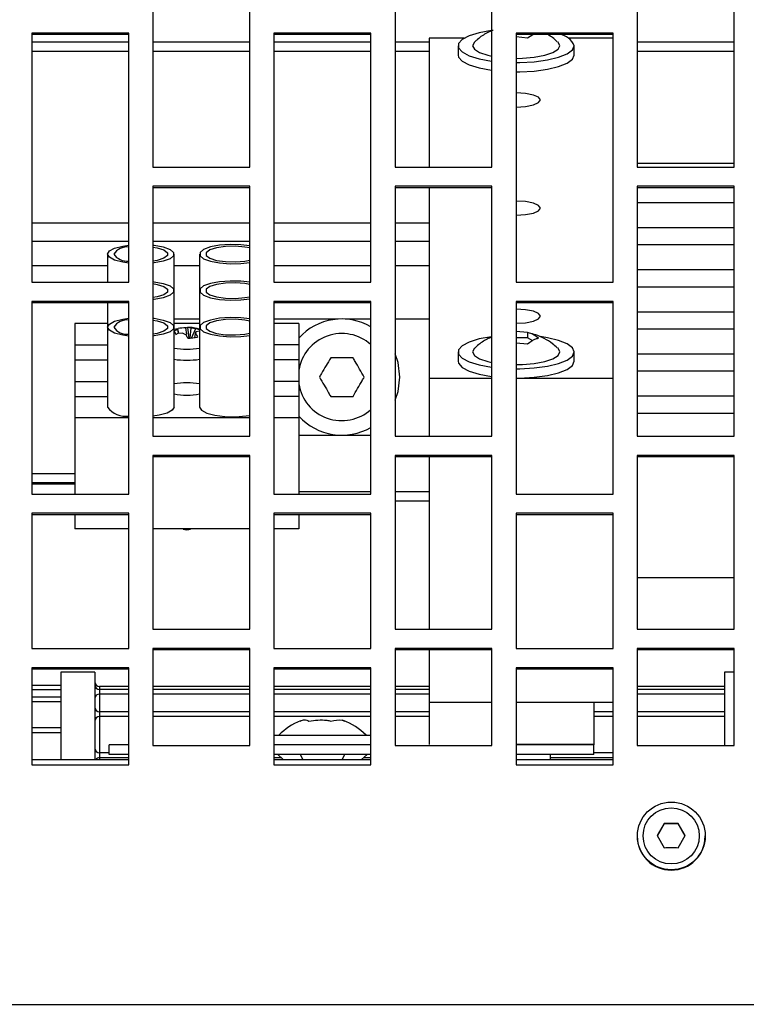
# Model space of a CAD drawing. Header units: millimetres. Extents: x -37728 to 44100, y 631619 to 691915.
# Tile 242 of 256: x 23648 to 23723, y 656957 to 657059. Entities that reach past the tile are written whole.
import ezdxf
from ezdxf import colors
from ezdxf.entities.mleader import LeaderData, LeaderLine
from ezdxf.math import Vec2, Vec3

# ---------------------------------------------------------------- set-up
doc = ezdxf.new("R2010")
doc.units = ezdxf.units.MM
for name, color, linetype in [('_XREF', 7, 'Continuous'), ('Sonniger opisy', 255, 'Continuous'), ('Średnice', 7, 'Continuous')]:
    doc.layers.add(name, color=color, linetype=linetype)
doc.layers.add('I-FURN-IDEN', color=252, linetype='Continuous', lineweight=5)
doc.styles.add('Arial Narrow_1', font='ARIALN.TTF', dxfattribs={"width": 0.8, "height": 10})
doc.styles.add('TABELKA', font='tahoma.ttf', dxfattribs={"width": 0.8})

# ---------------------------------------------------------------- blocks, each defined once
blk = doc.blocks.new('G200E poziom')
at = {"color": 7, "linetype": 'Continuous'}
for p, q in [((24033.737, 12703.151), (23833.537, 12703.151)), ((23882.965, 12701.533), (23882.892, 12701.408)), ((23883.181, 12701.408), (23883.109, 12701.533)), ((23882.687, 12701.415), (23882.687, 12701.411)), ((23882.892, 12701.412), (23882.965, 12701.287)), ((23882.892, 12701.408), (23882.965, 12701.283)), ((23883.109, 12701.287), (23883.181, 12701.412)), ((23883.109, 12701.283), (23883.181, 12701.408)), ((23883.387, 12701.411), (23883.387, 12701.415)), ((23882.965, 12701.283), (23882.965, 12701.287)), ((23882.965, 12701.287), (23883.109, 12701.287)), ((23883.109, 12701.283), (23883.109, 12701.287)), ((23884.637, 12700.676), (23883.637, 12700.676)), ((23883.637, 12700.676), (23883.637, 12699.676)), ((23884.637, 12700.621), (23883.637, 12700.621)), ((23884.287, 12700.571), (23884.287, 12700.621)), ((23884.637, 12699.676), (23884.637, 12700.676)), ((23887.137, 12700.676), (23886.137, 12700.676)), ((23886.137, 12700.676), (23886.137, 12699.676)), ((23887.137, 12700.621), (23886.137, 12700.621)), ((23886.233, 12700.621), (23886.175, 12700.571)), ((23886.435, 12700.621), (23886.406, 12700.571)), ((23886.868, 12700.571), (23886.839, 12700.621)), ((23887.099, 12700.571), (23887.041, 12700.621)), ((23887.137, 12699.676), (23887.137, 12700.676)), ((23889.637, 12700.676), (23888.637, 12700.676)), ((23888.637, 12700.676), (23888.637, 12699.676)), ((23889.637, 12700.621), (23888.637, 12700.621)), ((23888.987, 12699.721), (23888.987, 12700.621)), ((23889.337, 12699.721), (23889.337, 12700.621)), ((23889.637, 12699.676), (23889.637, 12700.676)), ((23883.637, 12700.553), (23883.837, 12700.553)), ((23883.837, 12700.571), (23883.837, 12700.471)), ((23883.837, 12700.571), (23884.637, 12700.571)), ((23886.137, 12700.571), (23887.137, 12700.571)), ((23888.637, 12700.571), (23888.837, 12700.571)), ((23888.837, 12700.571), (23888.837, 12700.471)), ((23888.837, 12700.553), (23888.937, 12700.553)), ((23888.937, 12700.553), (23888.937, 12700.603)), ((23882.387, 12700.476), (23882.387, 12699.476)), ((23883.387, 12700.476), (23882.387, 12700.476)), ((23882.487, 12699.721), (23882.487, 12700.476)), ((23883.387, 12699.476), (23883.387, 12700.476)), ((23883.837, 12700.471), (23884.637, 12700.471)), ((23883.837, 12700.465), (23883.837, 12700.471)), ((23883.837, 12700.03), (23883.837, 12700.465)), ((23884.887, 12700.476), (23884.887, 12699.476)), ((23885.887, 12700.476), (23884.887, 12700.476)), ((23885.537, 12700.03), (23885.537, 12700.465)), ((23885.887, 12699.476), (23885.887, 12700.476)), ((23886.137, 12700.471), (23887.137, 12700.471)), ((23887.387, 12700.476), (23887.387, 12699.476)), ((23888.387, 12700.476), (23887.387, 12700.476)), ((23888.387, 12699.476), (23888.387, 12700.476)), ((23888.637, 12700.471), (23888.837, 12700.471)), ((23886.408, 12700.371), (23886.137, 12700.371)), ((23887.137, 12700.371), (23886.408, 12700.371)), ((23886.408, 12700.224), (23886.434, 12700.216)), ((23889.337, 12700.295), (23889.637, 12700.295)), ((23882.487, 12700.129), (23883.387, 12700.129)), ((23883.637, 12700.129), (23883.837, 12700.129)), ((23885.537, 12700.129), (23885.887, 12700.129)), ((23886.137, 12700.129), (23887.137, 12700.129)), ((23887.387, 12700.129), (23888.387, 12700.129)), ((23888.637, 12700.129), (23888.937, 12700.129)), ((23884.637, 12700.03), (23883.637, 12700.03)), ((23885.537, 12700.03), (23884.887, 12700.03)), ((23885.537, 12699.49), (23885.537, 12700.03)), ((23889.337, 12699.977), (23889.637, 12699.977)), ((23882.487, 12699.899), (23883.387, 12699.899)), ((23882.487, 12699.868), (23883.387, 12699.868)), ((23885.537, 12699.899), (23885.887, 12699.899)), ((23885.537, 12699.868), (23885.887, 12699.868)), ((23886.137, 12699.899), (23887.137, 12699.899)), ((23886.137, 12699.868), (23887.137, 12699.868)), ((23887.387, 12699.899), (23888.387, 12699.899)), ((23887.387, 12699.868), (23888.387, 12699.868)), ((23888.637, 12699.899), (23888.937, 12699.899)), ((23888.637, 12699.868), (23888.937, 12699.868)), ((23889.337, 12699.857), (23889.637, 12699.857)), ((23882.387, 12699.721), (23882.487, 12699.721)), ((23888.987, 12699.721), (23889.337, 12699.721)), ((23883.637, 12699.69), (23884.637, 12699.69)), ((23883.637, 12699.676), (23884.637, 12699.676)), ((23886.137, 12699.69), (23887.137, 12699.69)), ((23886.137, 12699.676), (23887.137, 12699.676)), ((23888.637, 12699.69), (23889.637, 12699.69)), ((23888.637, 12699.676), (23889.637, 12699.676)), ((23882.387, 12699.49), (23883.387, 12699.49)), ((23882.387, 12699.476), (23883.387, 12699.476)), ((23884.637, 12699.476), (23883.637, 12699.476)), ((23883.637, 12699.476), (23883.637, 12698.078)), ((23884.637, 12698.078), (23884.637, 12699.476)), ((23884.887, 12699.49), (23885.887, 12699.49)), ((23884.887, 12699.476), (23885.887, 12699.476)), ((23887.137, 12699.476), (23886.137, 12699.476)), ((23886.137, 12699.476), (23886.137, 12698.078)), ((23887.137, 12698.078), (23887.137, 12699.476)), ((23887.387, 12699.49), (23888.387, 12699.49)), ((23887.387, 12699.476), (23888.387, 12699.476)), ((23889.637, 12699.476), (23888.637, 12699.476)), ((23888.637, 12699.476), (23888.637, 12698.078)), ((23889.637, 12698.078), (23889.637, 12699.476)), ((23882.387, 12699.276), (23882.387, 12697.481)), ((23883.387, 12699.276), (23882.387, 12699.276)), ((23883.387, 12697.481), (23883.387, 12699.276)), ((23884.887, 12699.276), (23884.887, 12697.481)), ((23885.887, 12699.276), (23884.887, 12699.276)), ((23885.537, 12697.495), (23885.537, 12699.276)), ((23885.887, 12697.481), (23885.887, 12699.276)), ((23887.387, 12699.276), (23887.387, 12697.481)), ((23888.387, 12699.276), (23887.387, 12699.276)), ((23888.387, 12697.481), (23888.387, 12699.276)), ((23883.387, 12698.74), (23882.387, 12698.74)), ((23886.881, 12698.24), (23887.137, 12698.24)), ((23886.881, 12698.093), (23886.881, 12698.24)), ((23887.387, 12698.24), (23888.387, 12698.24)), ((23888.637, 12698.24), (23889.192, 12698.24)), ((23889.192, 12698.093), (23889.192, 12698.24)), ((23883.637, 12698.093), (23884.637, 12698.093)), ((23883.637, 12698.078), (23884.637, 12698.078)), ((23886.137, 12698.093), (23887.137, 12698.093)), ((23886.137, 12698.078), (23887.137, 12698.078)), ((23888.637, 12698.093), (23889.637, 12698.093)), ((23888.637, 12698.078), (23889.637, 12698.078)), ((23884.637, 12697.879), (23883.637, 12697.879)), ((23883.637, 12697.879), (23883.637, 12695.89)), ((23884.637, 12695.89), (23884.637, 12697.879)), ((23885.887, 12697.95), (23885.537, 12697.95)), ((23887.137, 12697.879), (23886.137, 12697.879)), ((23886.137, 12697.879), (23886.137, 12695.89)), ((23886.881, 12697.092), (23886.881, 12697.879)), ((23887.137, 12695.89), (23887.137, 12697.879)), ((23889.637, 12697.879), (23888.637, 12697.879)), ((23888.637, 12697.879), (23888.637, 12695.89)), ((23889.192, 12697.092), (23889.192, 12697.879)), ((23889.637, 12695.89), (23889.637, 12697.879)), ((23885.887, 12697.854), (23885.537, 12697.854)), ((23886.881, 12697.854), (23886.137, 12697.854)), ((23889.192, 12697.671), (23889.637, 12697.671)), ((23882.387, 12697.495), (23883.387, 12697.495)), ((23882.387, 12697.481), (23883.387, 12697.481)), ((23884.887, 12697.495), (23885.887, 12697.495)), ((23884.887, 12697.481), (23885.887, 12697.481)), ((23887.387, 12697.495), (23888.387, 12697.495)), ((23887.387, 12697.481), (23888.387, 12697.481)), ((23882.387, 12697.282), (23882.387, 12694.7)), ((23883.387, 12697.282), (23882.387, 12697.282)), ((23883.387, 12694.7), (23883.387, 12697.282)), ((23884.887, 12697.282), (23884.887, 12694.7)), ((23885.887, 12697.282), (23884.887, 12697.282)), ((23885.537, 12696.681), (23885.537, 12697.282)), ((23885.887, 12694.7), (23885.887, 12697.282)), ((23886.137, 12697.274), (23886.881, 12697.274)), ((23887.387, 12697.282), (23887.387, 12694.7)), ((23888.387, 12697.282), (23887.387, 12697.282)), ((23888.387, 12694.7), (23888.387, 12697.282)), ((23886.881, 12696.871), (23886.881, 12697.092)), ((23886.881, 12697.092), (23887.137, 12697.092)), ((23887.387, 12697.092), (23888.387, 12697.092)), ((23888.637, 12697.092), (23889.192, 12697.092)), ((23889.192, 12696.871), (23889.192, 12697.092)), ((23883.387, 12697.043), (23882.387, 12697.043)), ((23887.905, 12696.155), (23887.905, 12696.981)), ((23888.169, 12696.981), (23888.169, 12696.155)), ((23888.855, 12696.155), (23888.855, 12696.981)), ((23882.387, 12696.869), (23883.387, 12696.869)), ((23886.881, 12696.871), (23887.137, 12696.871)), ((23886.881, 12696.715), (23886.881, 12696.871)), ((23889.192, 12696.871), (23888.855, 12696.871)), ((23889.192, 12696.715), (23889.192, 12696.871)), ((23884.637, 12696.681), (23883.637, 12696.681)), ((23885.537, 12696.681), (23884.887, 12696.681)), ((23885.537, 12694.715), (23885.537, 12696.681)), ((23886.881, 12696.494), (23886.881, 12696.715)), ((23886.881, 12696.715), (23887.137, 12696.715)), ((23889.192, 12696.715), (23888.855, 12696.715)), ((23889.192, 12696.494), (23889.192, 12696.715)), ((23883.387, 12696.608), (23882.387, 12696.608)), ((23884.037, 12696.507), (23884.037, 12696.411)), ((23885.237, 12696.411), (23885.237, 12696.507)), ((23886.881, 12696.494), (23887.137, 12696.494)), ((23886.881, 12696.338), (23886.881, 12696.494)), ((23889.192, 12696.494), (23888.855, 12696.494)), ((23889.192, 12696.338), (23889.192, 12696.494)), ((23882.387, 12696.434), (23883.387, 12696.434)), ((23884.465, 12696.295), (23884.521, 12696.267)), ((23884.637, 12696.316), (23884.521, 12696.328)), ((23884.521, 12696.267), (23884.637, 12696.267)), ((23884.521, 12696.212), (23884.521, 12696.267)), ((23886.881, 12696.116), (23886.881, 12696.338)), ((23886.881, 12696.338), (23887.137, 12696.338)), ((23887.954, 12696.264), (23887.943, 12696.202)), ((23887.987, 12696.268), (23887.944, 12696.169)), ((23887.954, 12696.264), (23887.946, 12696.222)), ((23888.002, 12696.269), (23887.993, 12696.162)), ((23888.011, 12696.269), (23888.028, 12696.157)), ((23889.192, 12696.338), (23888.855, 12696.338)), ((23889.192, 12696.116), (23889.192, 12696.338)), ((23883.387, 12696.173), (23882.387, 12696.173)), ((23884.521, 12696.212), (23884.637, 12696.2)), ((23887.905, 12695.778), (23887.905, 12696.155)), ((23887.907, 12696.198), (23887.943, 12696.202)), ((23887.944, 12696.169), (23887.907, 12696.179)), ((23887.943, 12696.202), (23887.946, 12696.222)), ((23887.993, 12696.162), (23887.944, 12696.169)), ((23888.028, 12696.157), (23887.993, 12696.162)), ((23888.037, 12696.23), (23888.048, 12696.163)), ((23888.046, 12696.233), (23888.08, 12696.217)), ((23888.08, 12696.217), (23888.13, 12696.221)), ((23888.12, 12696.22), (23888.128, 12696.168)), ((23888.123, 12696.221), (23888.131, 12696.177)), ((23888.131, 12696.177), (23888.128, 12696.168)), ((23888.13, 12696.221), (23888.154, 12696.233)), ((23888.167, 12696.192), (23888.131, 12696.177)), ((23888.137, 12696.171), (23888.169, 12696.179)), ((23888.148, 12696.23), (23888.167, 12696.192)), ((23888.169, 12696.155), (23888.169, 12695.778)), ((23888.855, 12695.905), (23888.855, 12696.155)), ((23885.537, 12696.073), (23885.887, 12696.073)), ((23885.537, 12696.072), (23885.887, 12696.072)), ((23886.137, 12696.073), (23886.394, 12696.073)), ((23886.137, 12696.072), (23886.401, 12696.072)), ((23886.473, 12696.072), (23887.137, 12696.072)), ((23886.48, 12696.073), (23887.137, 12696.073)), ((23886.881, 12696.116), (23887.137, 12696.116)), ((23887.905, 12696.116), (23888.169, 12696.116)), ((23887.905, 12696.073), (23888.169, 12696.073)), ((23887.905, 12696.072), (23888.169, 12696.072)), ((23888.855, 12696.116), (23889.192, 12696.116)), ((23882.387, 12695.999), (23883.387, 12695.999)), ((23883.637, 12695.905), (23884.637, 12695.905)), ((23883.637, 12695.89), (23884.637, 12695.89)), ((23886.137, 12695.905), (23887.137, 12695.905)), ((23886.137, 12695.89), (23887.137, 12695.89)), ((23888.637, 12695.905), (23889.637, 12695.905)), ((23888.637, 12695.89), (23889.637, 12695.89)), ((23883.387, 12695.737), (23882.387, 12695.737)), ((23887.905, 12695.401), (23887.905, 12695.778)), ((23888.169, 12695.778), (23888.169, 12695.401)), ((23884.637, 12695.692), (23883.637, 12695.692)), ((23883.637, 12695.692), (23883.637, 12693.118)), ((23884.637, 12693.118), (23884.637, 12695.692)), ((23887.137, 12695.692), (23886.137, 12695.692)), ((23886.137, 12695.692), (23886.137, 12693.118)), ((23887.137, 12693.118), (23887.137, 12695.692)), ((23889.637, 12695.692), (23888.637, 12695.692)), ((23888.637, 12695.692), (23888.637, 12693.118)), ((23888.855, 12695.401), (23888.855, 12695.692)), ((23889.637, 12693.118), (23889.637, 12695.692)), ((23882.387, 12695.563), (23883.387, 12695.563)), ((23883.387, 12695.302), (23882.387, 12695.302)), ((23885.537, 12695.271), (23885.887, 12695.271)), ((23886.137, 12695.271), (23887.137, 12695.271)), ((23887.387, 12695.271), (23888.387, 12695.271)), ((23888.637, 12695.271), (23889.637, 12695.271)), ((23882.387, 12695.128), (23883.387, 12695.128)), ((23883.387, 12694.867), (23882.387, 12694.867)), ((23882.387, 12694.715), (23883.387, 12694.715)), ((23884.887, 12694.715), (23885.887, 12694.715)), ((23887.387, 12694.715), (23888.387, 12694.715)), ((23882.387, 12694.7), (23883.387, 12694.7)), ((23884.887, 12694.7), (23885.887, 12694.7)), ((23887.387, 12694.7), (23888.387, 12694.7)), ((23882.387, 12694.502), (23882.387, 12691.147)), ((23883.387, 12694.502), (23882.387, 12694.502)), ((23883.387, 12694.461), (23882.387, 12694.461)), ((23883.387, 12691.147), (23883.387, 12694.502)), ((23884.887, 12694.502), (23884.887, 12691.147)), ((23885.887, 12694.502), (23884.887, 12694.502)), ((23885.537, 12693.17), (23885.537, 12694.502)), ((23885.887, 12691.147), (23885.887, 12694.502)), ((23887.387, 12694.502), (23887.387, 12691.147)), ((23888.387, 12694.502), (23887.387, 12694.502)), ((23888.387, 12691.147), (23888.387, 12694.502)), ((23884.037, 12693.344), (23884.037, 12693.248)), ((23885.237, 12693.248), (23885.237, 12693.344)), ((23883.637, 12693.17), (23884.101, 12693.17)), ((23883.637, 12693.132), (23884.637, 12693.132)), ((23883.637, 12693.118), (23884.637, 12693.118)), ((23884.521, 12693.165), (23884.465, 12693.132)), ((23884.637, 12693.153), (23884.521, 12693.165)), ((23885.173, 12693.17), (23885.537, 12693.17)), ((23886.137, 12693.132), (23887.137, 12693.132)), ((23886.137, 12693.118), (23887.137, 12693.118)), ((23888.637, 12693.132), (23889.637, 12693.132)), ((23888.637, 12693.118), (23889.637, 12693.118))]:
    blk.add_line(p, q, dxfattribs=at)
at = {"color": 8, "linetype": 'Continuous'}
for p, q in [((23888.937, 12700.603), (23888.937, 12700.621)), ((23883.637, 12700.603), (23884.287, 12700.603)), ((23886.137, 12700.603), (23886.212, 12700.603)), ((23887.062, 12700.603), (23887.137, 12700.603)), ((23888.637, 12700.603), (23888.937, 12700.603)), ((23888.937, 12700.178), (23888.937, 12700.553)), ((23883.837, 12700.465), (23884.637, 12700.465)), ((23889.337, 12700.345), (23889.637, 12700.345)), ((23882.487, 12700.178), (23883.387, 12700.178)), ((23883.637, 12700.178), (23883.837, 12700.178)), ((23885.537, 12700.178), (23885.887, 12700.178)), ((23886.137, 12700.178), (23887.137, 12700.178)), ((23887.387, 12700.178), (23888.387, 12700.178)), ((23888.637, 12700.178), (23888.937, 12700.178)), ((23888.937, 12700.129), (23888.937, 12700.178)), ((23888.937, 12699.946), (23888.937, 12700.129)), ((23889.337, 12700.025), (23889.637, 12700.025)), ((23882.487, 12699.946), (23883.387, 12699.946)), ((23885.537, 12699.946), (23885.887, 12699.946)), ((23886.137, 12699.946), (23887.137, 12699.946)), ((23887.387, 12699.946), (23888.387, 12699.946)), ((23888.637, 12699.946), (23888.937, 12699.946)), ((23888.937, 12699.899), (23888.937, 12699.946)), ((23889.337, 12699.903), (23889.637, 12699.903)), ((23888.937, 12699.868), (23888.937, 12699.899)), ((23889.192, 12697.779), (23889.637, 12697.779)), ((23889.192, 12697.764), (23889.637, 12697.764)), ((23885.537, 12696.073), (23885.887, 12696.073)), ((23886.137, 12696.073), (23886.385, 12696.073)), ((23886.488, 12696.073), (23887.137, 12696.073)), ((23887.905, 12696.073), (23888.169, 12696.073)), ((23885.537, 12695.521), (23885.887, 12695.521)), ((23886.137, 12695.521), (23887.137, 12695.521)), ((23887.905, 12695.521), (23888.169, 12695.521)), ((23888.855, 12695.521), (23889.637, 12695.521)), ((23885.537, 12695.08), (23885.887, 12695.08)), ((23886.137, 12695.08), (23887.137, 12695.08)), ((23887.387, 12695.08), (23888.387, 12695.08)), ((23888.637, 12695.08), (23889.637, 12695.08)), ((23882.387, 12693.306), (23883.387, 12693.306)), ((23885.537, 12693.306), (23885.887, 12693.306)), ((23886.137, 12693.306), (23887.137, 12693.306)), ((23887.387, 12693.306), (23888.387, 12693.306)), ((23888.637, 12693.306), (23889.637, 12693.306)), ((23882.387, 12693.212), (23883.387, 12693.212)), ((23885.537, 12693.212), (23885.887, 12693.212)), ((23886.137, 12693.212), (23887.137, 12693.212)), ((23887.387, 12693.212), (23888.387, 12693.212)), ((23888.637, 12693.212), (23889.637, 12693.212))]:
    blk.add_line(p, q, dxfattribs=at)
at = {"color": 7, "linetype": 'Continuous'}
for points in [[(23887.905, 12696.981), (23887.886, 12697.014), (23887.832, 12697.043), (23887.749, 12697.065), (23887.646, 12697.078), (23887.534, 12697.081), (23887.424, 12697.073), (23887.387, 12697.067)], [(23888.169, 12696.981), (23888.187, 12697.014), (23888.241, 12697.043), (23888.324, 12697.065), (23888.387, 12697.074)], [(23885.887, 12696.911), (23885.856, 12696.82), (23885.837, 12696.671)], [(23884.637, 12696.681), (23884.599, 12696.681), (23884.451, 12696.673), (23884.315, 12696.654), (23884.199, 12696.626), (23884.111, 12696.591), (23884.056, 12696.55), (23884.037, 12696.507)], [(23885.237, 12696.507), (23885.232, 12696.529), (23885.195, 12696.571), (23885.122, 12696.609), (23885.019, 12696.641), (23884.892, 12696.664), (23884.887, 12696.665)], [(23885.837, 12696.671), (23885.856, 12696.522), (23885.887, 12696.431)], [(23884.637, 12696.585), (23884.599, 12696.585), (23884.451, 12696.577), (23884.315, 12696.558), (23884.199, 12696.53), (23884.111, 12696.495), (23884.056, 12696.455), (23884.037, 12696.411)], [(23884.887, 12696.253), (23884.892, 12696.254), (23885.019, 12696.277), (23885.122, 12696.309), (23885.195, 12696.347), (23885.232, 12696.389), (23885.232, 12696.433), (23885.195, 12696.475), (23885.122, 12696.514), (23885.019, 12696.545), (23884.892, 12696.569), (23884.887, 12696.57)], [(23884.637, 12696.542), (23884.573, 12696.54), (23884.45, 12696.53), (23884.342, 12696.51), (23884.258, 12696.482), (23884.205, 12696.448), (23884.187, 12696.411)], [(23885.066, 12696.372), (23885.069, 12696.374), (23885.087, 12696.411), (23885.069, 12696.448), (23885.015, 12696.482), (23884.931, 12696.51), (23884.887, 12696.52)], [(23884.037, 12696.411), (23884.056, 12696.368), (23884.111, 12696.327), (23884.199, 12696.292), (23884.315, 12696.264), (23884.387, 12696.253)], [(23884.187, 12696.411), (23884.205, 12696.374), (23884.208, 12696.371)], [(23887.387, 12696.069), (23887.478, 12696.059), (23887.59, 12696.056), (23887.7, 12696.064), (23887.794, 12696.082), (23887.863, 12696.108), (23887.9, 12696.139), (23887.9, 12696.171), (23887.863, 12696.202), (23887.794, 12696.228), (23887.7, 12696.246), (23887.59, 12696.254), (23887.478, 12696.251), (23887.387, 12696.241)], [(23888.387, 12696.062), (23888.374, 12696.064), (23888.28, 12696.082), (23888.21, 12696.108), (23888.174, 12696.139), (23888.174, 12696.171), (23888.21, 12696.202), (23888.28, 12696.228), (23888.374, 12696.246), (23888.387, 12696.248)], [(23888.637, 12696.248), (23888.699, 12696.238), (23888.782, 12696.216), (23888.836, 12696.187), (23888.855, 12696.155)], [(23887.387, 12696.092), (23887.437, 12696.082), (23887.536, 12696.074), (23887.638, 12696.077), (23887.73, 12696.09), (23887.799, 12696.112), (23887.836, 12696.14), (23887.836, 12696.17), (23887.799, 12696.198), (23887.73, 12696.22), (23887.638, 12696.233), (23887.536, 12696.236), (23887.437, 12696.228), (23887.387, 12696.218)], [(23888.387, 12696.082), (23888.343, 12696.09), (23888.274, 12696.112), (23888.237, 12696.14), (23888.237, 12696.17), (23888.274, 12696.198), (23888.343, 12696.22), (23888.387, 12696.227)], [(23888.855, 12696.155), (23888.836, 12696.123), (23888.782, 12696.094), (23888.699, 12696.072), (23888.637, 12696.062)], [(23884.637, 12696.115), (23884.541, 12696.11), (23884.46, 12696.094), (23884.406, 12696.07), (23884.387, 12696.043), (23884.406, 12696.015), (23884.46, 12695.991), (23884.541, 12695.976), (23884.637, 12695.97), (23884.637, 12695.97)], [(23887.387, 12695.692), (23887.478, 12695.681), (23887.59, 12695.679), (23887.7, 12695.687), (23887.794, 12695.705), (23887.863, 12695.73), (23887.9, 12695.761), (23887.9, 12695.794), (23887.863, 12695.825), (23887.794, 12695.851), (23887.7, 12695.869), (23887.59, 12695.877), (23887.478, 12695.874), (23887.387, 12695.863)], [(23887.387, 12695.715), (23887.437, 12695.705), (23887.536, 12695.697), (23887.638, 12695.7), (23887.73, 12695.713), (23887.799, 12695.735), (23887.836, 12695.763), (23887.836, 12695.793), (23887.799, 12695.82), (23887.73, 12695.842), (23887.638, 12695.856), (23887.536, 12695.858), (23887.437, 12695.85), (23887.387, 12695.841)], [(23888.387, 12695.685), (23888.374, 12695.687), (23888.28, 12695.705), (23888.21, 12695.73), (23888.174, 12695.761), (23888.174, 12695.794), (23888.21, 12695.825), (23888.28, 12695.851), (23888.374, 12695.869), (23888.387, 12695.87)], [(23888.387, 12695.705), (23888.343, 12695.713), (23888.274, 12695.735), (23888.237, 12695.763), (23888.237, 12695.793), (23888.274, 12695.82), (23888.343, 12695.842), (23888.387, 12695.85)], [(23887.387, 12695.315), (23887.478, 12695.304), (23887.59, 12695.301), (23887.7, 12695.309), (23887.794, 12695.327), (23887.863, 12695.353), (23887.9, 12695.384), (23887.9, 12695.417), (23887.863, 12695.448), (23887.794, 12695.474), (23887.7, 12695.492), (23887.59, 12695.5), (23887.478, 12695.497), (23887.387, 12695.486)], [(23887.387, 12695.337), (23887.437, 12695.328), (23887.536, 12695.32), (23887.638, 12695.323), (23887.73, 12695.336), (23887.799, 12695.358), (23887.836, 12695.386), (23887.836, 12695.415), (23887.799, 12695.443), (23887.73, 12695.465), (23887.638, 12695.478), (23887.536, 12695.481), (23887.437, 12695.473), (23887.387, 12695.464)], [(23888.387, 12695.308), (23888.374, 12695.309), (23888.28, 12695.327), (23888.21, 12695.353), (23888.174, 12695.384), (23888.174, 12695.417), (23888.21, 12695.448), (23888.28, 12695.474), (23888.374, 12695.492), (23888.387, 12695.493)], [(23888.387, 12695.328), (23888.343, 12695.336), (23888.274, 12695.358), (23888.237, 12695.386), (23888.237, 12695.415), (23888.274, 12695.443), (23888.343, 12695.465), (23888.387, 12695.473)], [(23888.637, 12695.493), (23888.699, 12695.484), (23888.782, 12695.462), (23888.836, 12695.433), (23888.855, 12695.401)], [(23888.855, 12695.401), (23888.836, 12695.368), (23888.782, 12695.339), (23888.699, 12695.317), (23888.637, 12695.308)], [(23884.637, 12694.998), (23884.541, 12694.992), (23884.46, 12694.977), (23884.406, 12694.953), (23884.387, 12694.925), (23884.406, 12694.898), (23884.46, 12694.874), (23884.541, 12694.858), (23884.637, 12694.853), (23884.637, 12694.853)], [(23884.637, 12693.881), (23884.541, 12693.875), (23884.46, 12693.86), (23884.406, 12693.836), (23884.387, 12693.808), (23884.406, 12693.781), (23884.46, 12693.757), (23884.541, 12693.741), (23884.637, 12693.736), (23884.637, 12693.736)], [(23884.637, 12693.518), (23884.599, 12693.518), (23884.451, 12693.51), (23884.315, 12693.491), (23884.199, 12693.463), (23884.111, 12693.428), (23884.056, 12693.387), (23884.037, 12693.344)], [(23885.237, 12693.344), (23885.232, 12693.366), (23885.195, 12693.408), (23885.122, 12693.446), (23885.019, 12693.478), (23884.892, 12693.502), (23884.887, 12693.502)], [(23884.637, 12693.422), (23884.599, 12693.422), (23884.451, 12693.414), (23884.315, 12693.395), (23884.199, 12693.367), (23884.111, 12693.332), (23884.056, 12693.292), (23884.037, 12693.248)], [(23884.876, 12693.089), (23884.892, 12693.091), (23885.019, 12693.114), (23885.122, 12693.146), (23885.195, 12693.184), (23885.232, 12693.226), (23885.232, 12693.27), (23885.195, 12693.312), (23885.122, 12693.351), (23885.019, 12693.382), (23884.892, 12693.406), (23884.887, 12693.407)], [(23884.637, 12693.379), (23884.573, 12693.378), (23884.45, 12693.367), (23884.342, 12693.347), (23884.258, 12693.319), (23884.205, 12693.285), (23884.187, 12693.248)], [(23885.066, 12693.209), (23885.069, 12693.212), (23885.087, 12693.248), (23885.069, 12693.285), (23885.015, 12693.319), (23884.931, 12693.347), (23884.887, 12693.357)], [(23884.187, 12693.248), (23884.205, 12693.212), (23884.208, 12693.208)]]:
    blk.add_lwpolyline(points, dxfattribs=at)
for centre, radius in [((23883.036, 12701.411), 0.35), ((23883.037, 12701.411), 0.29)]:
    blk.add_circle(centre, radius, dxfattribs=at)
for centre, radius, start, end in [((23883.037, 12701.415), 0.35, 0.0537, 179.9463), ((23888.937, 12700.503), 0.05, 0.0002, 89.9993), ((23886.67, 12700.851), 0.681, 224.8374, 248.4843), ((23886.604, 12700.851), 0.681, 292.5136, 315.1626), ((23888.938, 12700.227), 0.0491, 268.9389, 358.8968), ((23888.937, 12700.079), 0.05, 0, 90), ((23888.939, 12699.994), 0.0478, 267.2443, 356.9494), ((23888.937, 12699.849), 0.05, 0, 90), ((23888.937, 12699.818), 0.05, 0, 90), ((23888.037, 12698.141), 0.107, 68.5327, 111.4673), ((23886.437, 12696.671), 0.6, 42.226, 120), ((23886.437, 12696.671), 0.45, 9.1291, 131.8103), ((23888.662, 12696.831), 0.245, 38.0224, 95.9025), ((23888.037, 12696.187), 0.67, 78.6351, 101.3649), ((23888.037, 12697.399), 0.67, 258.6354, 281.3646), ((23886.437, 12696.671), 0.45, 228.1897, 350.8709), ((23888.037, 12695.605), 0.892, 81.4838, 98.5162), ((23888.037, 12695.492), 0.891, 81.4721, 98.5279), ((23886.437, 12696.671), 0.6, 240, 317.774), ((23888.031, 12695.746), 0.524, 90.56, 101.5869), ((23888.04, 12696.725), 0.562, 270.7873, 278.9528), ((23888.652, 12696.06), 0.169, 34.4611, 95.2232), ((23888.652, 12696.25), 0.169, 264.777, 325.5389), ((23888.652, 12695.305), 0.169, 34.4614, 95.2227), ((23888.652, 12695.496), 0.169, 264.7773, 325.5386), ((23884.209, 12693.316), 0.185, 201.6207, 263.7578)]:
    blk.add_arc(centre, radius, start, end, dxfattribs=at)
at = {"color": 8, "linetype": 'Continuous'}
blk.add_arc((23888.937, 12700.653), 0.0501, 269.9626, 320.5079, dxfattribs=at)
at = {"color": 7, "linetype": 'Continuous'}
for points in [[(23883.109, 12701.533), (23883.085, 12701.532), (23883.037, 12701.532), (23882.989, 12701.532), (23882.965, 12701.533)], [(23882.965, 12701.283), (23882.989, 12701.283), (23883.037, 12701.283), (23883.085, 12701.283), (23883.109, 12701.283)], [(23886.552, 12696.871), (23886.514, 12696.871), (23886.437, 12696.871), (23886.36, 12696.871), (23886.321, 12696.871)], [(23886.321, 12696.471), (23886.36, 12696.471), (23886.437, 12696.471), (23886.514, 12696.471), (23886.552, 12696.471)]]:
    blk.add_open_spline(points, degree=3, dxfattribs=at)
for points, knots in [([(23886.549, 12700.224), (23886.51, 12700.216), (23886.463, 12700.206), (23886.417, 12700.221), (23886.408, 12700.224)], [0, 0, 0, 0, 0.813201, 1, 1, 1, 1]), ([(23886.778, 12700.224), (23886.715, 12700.216), (23886.638, 12700.206), (23886.563, 12700.221), (23886.549, 12700.224)], [0, 0, 0, 0, 0.813211, 1, 1, 1, 1]), ([(23886.866, 12700.224), (23886.851, 12700.218), (23886.822, 12700.205), (23886.792, 12700.218), (23886.778, 12700.224)], [0, 0, 0, 0, 0.500001, 1, 1, 1, 1]), ([(23886.321, 12696.871), (23886.29, 12696.817), (23886.251, 12696.749), (23886.213, 12696.684), (23886.206, 12696.671)], [0, 0, 0, 0, 0.813212, 1, 1, 1, 1]), ([(23886.668, 12696.671), (23886.636, 12696.726), (23886.597, 12696.793), (23886.559, 12696.859), (23886.552, 12696.871)], [0, 0, 0, 0, 0.813211, 1, 1, 1, 1]), ([(23886.206, 12696.671), (23886.237, 12696.617), (23886.276, 12696.549), (23886.314, 12696.484), (23886.321, 12696.471)], [0, 0, 0, 0, 0.813212, 1, 1, 1, 1]), ([(23886.552, 12696.471), (23886.584, 12696.526), (23886.623, 12696.593), (23886.661, 12696.659), (23886.668, 12696.671)], [0, 0, 0, 0, 0.813211, 1, 1, 1, 1]), ([(23884.213, 12696.37), (23884.229, 12696.355), (23884.27, 12696.317), (23884.345, 12696.272), (23884.427, 12696.235), (23884.48, 12696.222), (23884.502, 12696.216)], [0, 0, 0, 0, 0.194933, 0.504138, 0.79169, 1, 1, 1, 1]), ([(23884.887, 12696.257), (23884.904, 12696.264), (23884.957, 12696.286), (23885.017, 12696.326), (23885.054, 12696.363), (23885.063, 12696.372)], [0, 0, 0, 0, 0.257291, 0.817878, 1, 1, 1, 1]), ([(23884.521, 12696.328), (23884.49, 12696.305), (23884.451, 12696.276), (23884.413, 12696.271), (23884.406, 12696.27)], [0, 0, 0, 0, 0.813209, 1, 1, 1, 1]), ([(23884.406, 12696.27), (23884.437, 12696.247), (23884.476, 12696.218), (23884.514, 12696.213), (23884.521, 12696.212)], [0, 0, 0, 0, 0.813214, 1, 1, 1, 1]), ([(23887.946, 12696.222), (23887.939, 12696.233), (23887.933, 12696.244), (23887.926, 12696.258), (23887.926, 12696.259)], [0, 0, 0, 0, 0.924664, 1, 1, 1, 1]), ([(23888.026, 12696.27), (23888.026, 12696.269), (23888.033, 12696.255), (23888.04, 12696.243), (23888.046, 12696.233)], [0, 0, 0, 0, 0.075325, 1, 1, 1, 1]), ([(23887.898, 12696.182), (23887.908, 12696.177), (23887.92, 12696.172), (23887.933, 12696.17), (23887.936, 12696.169)], [0, 0, 0, 0, 0.8028658, 1, 1, 1, 1]), ([(23887.936, 12696.169), (23887.956, 12696.165), (23887.987, 12696.157), (23888.018, 12696.159), (23888.029, 12696.159)], [0, 0, 0, 0, 0.669862, 1, 1, 1, 1]), ([(23888.048, 12696.163), (23888.047, 12696.162), (23888.041, 12696.158), (23888.034, 12696.158), (23888.028, 12696.157)], [0, 0, 0, 0, 0.07533, 1, 1, 1, 1]), ([(23884.213, 12693.207), (23884.229, 12693.192), (23884.259, 12693.163), (23884.295, 12693.143), (23884.312, 12693.132)], [0, 0, 0, 0, 0.518508, 1, 1, 1, 1]), ([(23884.875, 12693.089), (23884.896, 12693.098), (23884.953, 12693.121), (23885.017, 12693.163), (23885.054, 12693.2), (23885.063, 12693.209)], [0, 0, 0, 0, 0.299193, 0.828155, 1, 1, 1, 1])]:
    blk.add_open_spline(points, degree=3, knots=knots, dxfattribs=at)
blk = doc.blocks.new('A$Cb58f729f')
at = {"layer": 'Sonniger opisy', "color": 0, "transparency": 33554687}
blk.add_blockref('G200E poziom', (-24049.891, -12688.774), dxfattribs=at)
blk = doc.blocks.new('A$C4e31ac75')
at = {"layer": 'I-FURN-IDEN', "insert": (-577.335, 188.988), "char_height": 10, "width": 32.0675, "attachment_point": 1, "style": 'Arial Narrow_1'}
blk.add_mtext('ętrzna', dxfattribs=at)

msp = doc.modelspace()

# ---------------------------------------------------------------- block references
at = {"layer": '_XREF', "xscale": 10, "yscale": 10, "zscale": 10}
msp.add_blockref('A$C4e31ac75', (29209.47, 655281.12), dxfattribs=at)

# ---------------------------------------------------------------- next in the draw order: block references
at = {"xscale": 10, "yscale": 10, "zscale": 10, "rotation": 180}
msp.add_blockref('A$Cb58f729f', (22046.71, 657100.76), dxfattribs=at)

# ---------------------------------------------------------------- next in the draw order: leaders
at = {"layer": 'Średnice', "color": 0}
ml = msp.add_multileader_mtext('Standard', dxfattribs=at)
ml.set_content('KURTYNA \\PZasilanie: 230V/50Hz\\PMoc: 0,3kW\\PWaga: 25 kg', style='TABELKA')
ml.set_leader_properties(color=256)
ml.build(insert=Vec2(0, 0))
ml.multileader.update_dxf_attribs({"has_dogleg": 0, "text_left_attachment_type": 6, "text_right_attachment_type": 6, "dogleg_length": 9.92, "arrow_head_size": 82.68})
ctx = ml.context
ctx.base_point, ctx.char_height, ctx.arrow_head_size, ctx.landing_gap_size, ctx.plane_origin = Vec3(23678.6, 658496.52), 99.2126, 82.68, 33.07, Vec3(25690.43, 647925.9)
ctx.left_attachment, ctx.right_attachment = 6, 6
notes = []
notes.append((ctx, [(0, (1, 1, 0), (23668.68, 658496.52), (1, 0), 9.92, [(0, [(23014.06, 657014.05)], 0, [])])]))
ctx.mtext.insert, ctx.mtext.rotation, ctx.mtext.width, ctx.mtext.defined_height, ctx.mtext.flow_direction = Vec3(23711.67, 658623.92), 6.283185, 19315.0898, 367.95, 5
for ctx, leaders in notes:
    for number, flags, end, landing, length, lines in leaders:
        leader = LeaderData()
        leader.index, (leader.has_last_leader_line, leader.has_dogleg_vector, leader.attachment_direction) = number, flags
        leader.last_leader_point, leader.dogleg_vector, leader.dogleg_length = Vec3(end), Vec3(landing), length
        for number, points, colour, breaks in lines:
            line = LeaderLine()
            line.index, line.vertices, line.color, line.breaks = number, Vec3.list(points), colors.encode_raw_color(colour), breaks
            leader.lines.append(line)
        ctx.leaders.append(leader)

doc.saveas('drawing.dxf')
